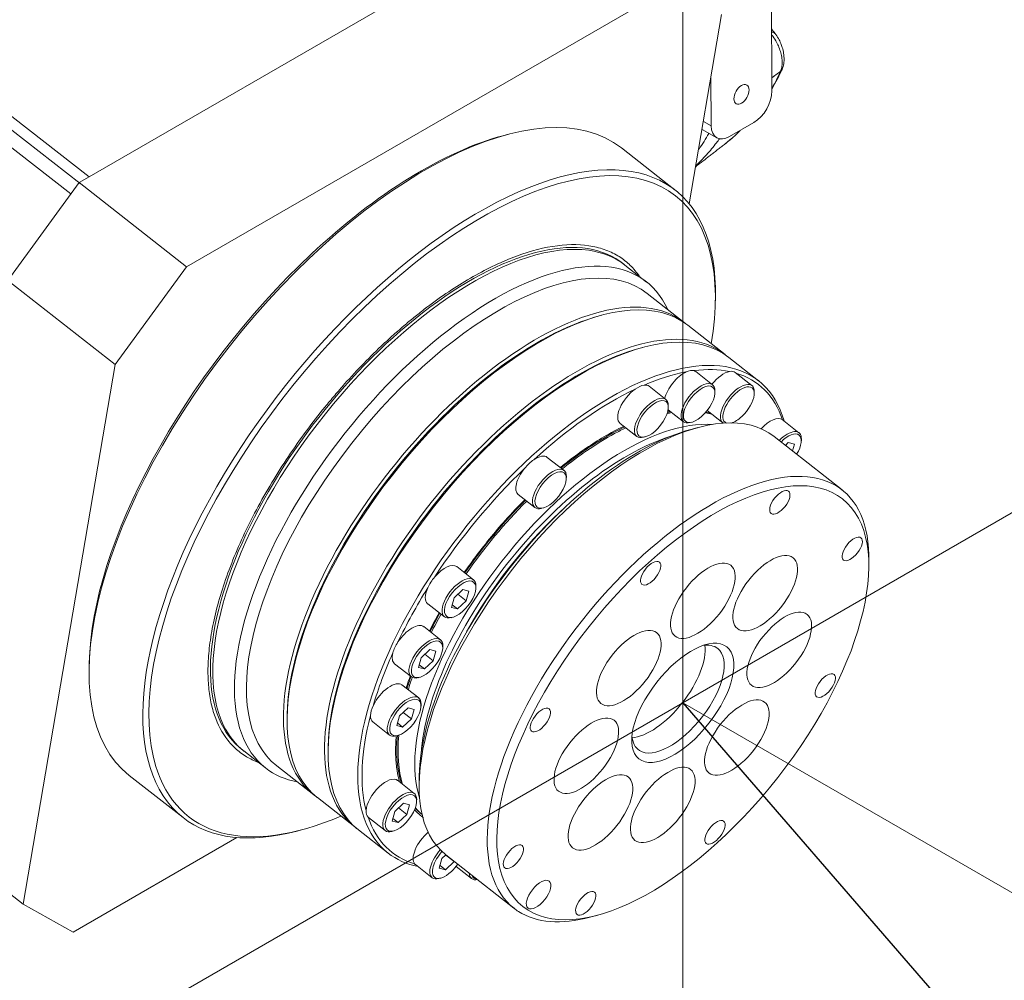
# Model space of a CAD drawing. Header units: millimetres. Extents: x 19214 to 26510, y -7957 to -532.
# Tile 100 of 150: x 26415 to 26444, y -7586 to -7558. Entities that reach past the tile are written whole.
import ezdxf

# ---------------------------------------------------------------- set-up
doc = ezdxf.new("R2010")
doc.units = ezdxf.units.MM
doc.header["$LTSCALE"] = 0.3175
doc.layers.add('1轮廓实线层', color=7, linetype='Continuous', lineweight=18)

# ---------------------------------------------------------------- blocks, each defined once
blk = doc.blocks.new('坐标系')
blk.add_line((42546.287, -35959.297), (42554.947, -35969.297))
at = {"layer": '1轮廓实线层'}
for p, q in [((42546.287, -35959.297), (42546.287, -35937.926)), ((42536.554, -35950.671), (42544.177, -35946.269)), ((42547.748, -35949.263), (42547.732, -35946.499)), ((42532.377, -35947.422), (42536.554, -35950.671)), ((42536.407, -35950.78), (42532.383, -35947.65)), ((42546.104, -35947.556), (42538.149, -35952.148)), ((42546.394, -35951.117), (42546.923, -35948.01)), ((42536.252, -35950.953), (42532.689, -35948.182)), ((42546.749, -35949.032), (42546.754, -35949.838)), ((42546.624, -35949.764), (42546.754, -35949.838)), ((42546.602, -35949.895), (42546.843, -35950.032)), ((42547.054, -35950.011), (42547.452, -35949.781)), ((42543.409, -35949.979), (42543.337, -35949.999)), ((42546.162, -35950.889), (42545.282, -35950.198)), ((42546.287, -35959.297), (42562.197, -35950.111)), ((42536.554, -35950.671), (42536.387, -35950.767)), ((42536.387, -35950.767), (42535.218, -35952.37)), ((42538.149, -35952.148), (42536.387, -35950.767)), ((42538.149, -35952.148), (42536.98, -35953.751)), ((42545.692, -35952.397), (42545.339, -35952.12)), ((42536.98, -35953.751), (42535.218, -35952.37)), ((42546.31, -35953.06), (42545.703, -35952.584)), ((42546.82, -35952.73), (42546.821, -35952.656)), ((42544.959, -35952.941), (42544.916, -35952.953)), ((42546.983, -35953.588), (42546.368, -35953.106)), ((42545.632, -35953.469), (42545.588, -35953.48)), ((42547.528, -35954.015), (42547.041, -35953.634)), ((42536.98, -35953.751), (42535.471, -35962.6)), ((42546.774, -35954.081), (42546.5, -35953.866)), ((42547.42, -35954.095), (42547.146, -35953.88)), ((42546.01, -35954.322), (42545.736, -35954.107)), ((42546.812, -35954.215), (42546.813, -35954.185)), ((42547.459, -35954.23), (42547.459, -35954.2)), ((42546.048, -35954.456), (42546.049, -35954.426)), ((42546.045, -35954.492), (42546.297, -35954.689)), ((42546.687, -35954.503), (42546.943, -35954.704)), ((42545.258, -35954.715), (42545.532, -35954.93)), ((42546.407, -35954.702), (42546.436, -35954.695)), ((42548.192, -35954.869), (42547.918, -35954.654)), ((42546.535, -35954.784), (42546.419, -35954.815)), ((42548.899, -35955.805), (42547.783, -35954.93)), ((42545.643, -35954.943), (42545.672, -35954.935)), ((42548.017, -35955.03), (42547.969, -35955.076)), ((42548.116, -35955.055), (42548.017, -35955.03)), ((42548.085, -35955.167), (42548.116, -35955.055)), ((42548.231, -35955.003), (42548.231, -35954.973)), ((42544.339, -35955.487), (42544.065, -35955.272)), ((42544.377, -35955.621), (42544.378, -35955.591)), ((42543.587, -35955.881), (42543.861, -35956.096)), ((42543.972, -35956.108), (42544.001, -35956.101)), ((42549.336, -35957.102), (42549.338, -35956.983)), ((42542.855, -35957.279), (42542.581, -35957.064)), ((42542.68, -35957.441), (42542.538, -35957.574)), ((42542.778, -35957.465), (42542.68, -35957.441)), ((42542.734, -35957.623), (42542.778, -35957.465)), ((42542.893, -35957.413), (42542.894, -35957.383)), ((42542.104, -35957.673), (42542.378, -35957.888)), ((42542.538, -35957.574), (42542.494, -35957.732)), ((42542.592, -35957.757), (42542.734, -35957.623)), ((42542.734, -35957.623), (42542.599, -35957.517)), ((42542.494, -35957.732), (42542.592, -35957.757)), ((42542.592, -35957.757), (42542.506, -35957.689)), ((42542.489, -35957.901), (42542.517, -35957.893)), ((42542.313, -35958.263), (42542.039, -35958.048)), ((42542.138, -35958.425), (42541.995, -35958.558)), ((42542.236, -35958.449), (42542.138, -35958.425)), ((42542.192, -35958.607), (42542.236, -35958.449)), ((42542.351, -35958.397), (42542.352, -35958.368)), ((42541.995, -35958.558), (42541.952, -35958.716)), ((42542.05, -35958.741), (42542.192, -35958.607)), ((42542.192, -35958.607), (42542.056, -35958.501)), ((42536.553, -35958.648), (42536.552, -35958.723)), ((42541.562, -35958.657), (42541.836, -35958.872)), ((42541.952, -35958.716), (42542.05, -35958.741)), ((42542.05, -35958.741), (42541.963, -35958.673)), ((42541.946, -35958.885), (42541.975, -35958.877)), ((42541.956, -35959.218), (42541.682, -35959.003)), ((42546.287, -35959.297), (42530.377, -35968.483)), ((42541.781, -35959.379), (42541.639, -35959.513)), ((42541.88, -35959.404), (42541.781, -35959.379)), ((42541.836, -35959.562), (42541.88, -35959.404)), ((42541.995, -35959.352), (42541.995, -35959.322)), ((42546.287, -35959.297), (42546.287, -35977.668)), ((42546.287, -35959.297), (42562.197, -35968.483)), ((42539.799, -35959.477), (42539.798, -35959.522)), ((42541.205, -35959.611), (42541.479, -35959.826)), ((42541.639, -35959.513), (42541.595, -35959.671)), ((42541.693, -35959.695), (42541.836, -35959.562)), ((42541.836, -35959.562), (42541.7, -35959.455)), ((42541.595, -35959.671), (42541.693, -35959.695)), ((42541.693, -35959.695), (42541.607, -35959.627)), ((42541.59, -35959.839), (42541.619, -35959.831)), ((42539.091, -35960.087), (42539.444, -35960.364)), ((42540.472, -35960.005), (42540.471, -35960.05)), ((42539.628, -35960.33), (42540.235, -35960.806)), ((42537.211, -35960.489), (42538.092, -35961.18)), ((42541.883, -35960.783), (42541.609, -35960.568)), ((42541.966, -35960.494), (42541.963, -35960.613)), ((42540.294, -35960.852), (42540.908, -35961.333)), ((42541.922, -35960.918), (42541.922, -35960.888)), ((42541.708, -35960.945), (42541.566, -35961.078)), ((42541.763, -35961.128), (42541.627, -35961.021)), ((42541.807, -35960.969), (42541.708, -35960.945)), ((42541.763, -35961.128), (42541.807, -35960.969)), ((42535.471, -35962.6), (42533.71, -35961.219)), ((42541.127, -35961.173), (42541.132, -35961.177)), ((42541.132, -35961.177), (42541.406, -35961.392)), ((42541.566, -35961.078), (42541.522, -35961.236)), ((42541.62, -35961.261), (42541.534, -35961.193)), ((42541.62, -35961.261), (42541.763, -35961.128)), ((42539.964, -35961.399), (42540.037, -35961.38)), ((42540.967, -35961.379), (42541.454, -35961.761)), ((42541.522, -35961.236), (42541.62, -35961.261)), ((42536.29, -35963.055), (42538.974, -35961.506)), ((42541.517, -35961.405), (42541.546, -35961.397)), ((42542.338, -35961.852), (42542.294, -35962.01)), ((42542.403, -35961.791), (42542.338, -35961.852)), ((42542.535, -35961.901), (42542.399, -35961.794)), ((42542.403, -35961.791), (42543.518, -35962.666)), ((42541.904, -35961.95), (42542.178, -35962.165)), ((42542.294, -35962.01), (42542.393, -35962.034)), ((42542.393, -35962.034), (42542.306, -35961.966)), ((42542.393, -35962.034), (42542.535, -35961.901)), ((42542.535, -35961.901), (42542.536, -35961.896)), ((42542.569, -35961.979), (42542.824, -35962.18)), ((42542.289, -35962.178), (42542.318, -35962.17)), ((42535.471, -35962.6), (42536.29, -35963.055)), ((42544.767, -35962.812), (42544.882, -35962.781))]:
    blk.add_line(p, q, dxfattribs=at)
for centre, major_axis, ratio, start_param, end_param in [((42547.69, -35948.41), (0.108, 0.09), 0.590803, 0.002747, 0.65424), ((42547.787, -35948.852), (-0.128, 0.058), 0.754691, 2.759201, 3.125149), ((42541.246, -35955.344), (-4.035, -5.145), 0.46648, 3.141603, 6.283098), ((42547.45, -35949.436), (0.209, 0.367), 0.581089, 3.923721, 5.494517), ((42547.052, -35949.665), (0.209, 0.367), 0.581089, 2.352925, 3.923721), ((42542.176, -35956.073), (3.992, 5.09), 0.46648, 0, 2.823125), ((42541.197, -35955.305), (-3.992, -5.09), 0.46648, 3.697076, 4.393921), ((42542.127, -35956.035), (-4.035, -5.145), 0.46648, 2.586131, 6.283185), ((42542.176, -35956.073), (3.992, 5.09), 0.46648, 5.577123, 6.283185), ((42542.176, -35956.073), (-3.124, -3.984), 0.46648, 3.131071, 6.293883), ((42542.215, -35956.104), (3.124, 3.984), 0.46648, 0.264887, 2.918747), ((42542.665, -35956.457), (-3.037, -3.873), 0.46648, 3.141603, 6.283098), ((42541.197, -35955.305), (-3.992, -5.09), 0.46648, 4.393921, 5.727723), ((42542.568, -35956.38), (-3.124, -3.984), 0.46648, 2.905395, 6.283185), ((42542.215, -35956.104), (3.124, 3.984), 0.46648, 0.000011, 0.264887), ((42543.331, -35956.979), (-3.037, -3.873), 0.46648, 3.141603, 6.283098), ((42543.272, -35956.933), (-3.037, -3.873), 0.46648, 3.125405, 6.283185), ((42543.302, -35956.956), (-3.011, -3.84), 0.46648, 3.697175, 5.727625), ((42544.004, -35957.507), (-3.037, -3.873), 0.46648, 3.141603, 6.283098), ((42543.945, -35957.46), (-3.037, -3.873), 0.46648, 3.125405, 6.283185), ((42544.491, -35957.888), (-3.037, -3.873), 0.46648, 2.814289, 6.283185), ((42543.975, -35957.484), (-3.011, -3.84), 0.46648, 3.697175, 5.727625), ((42544.525, -35957.915), (-3.007, -3.834), 0.46648, 3.630592, 3.848253), ((42546.261, -35954.17), (-0.239, -0.304), 0.46648, 3.890281, 5.50162), ((42546.261, -35954.17), (0.239, 0.304), 0.46648, 0.185172, 0.748688), ((42544.525, -35957.915), (-3.007, -3.834), 0.46648, 3.368792, 3.586454), ((42546.261, -35954.17), (-0.239, -0.304), 0.46648, 3.141589, 3.326765), ((42546.907, -35954.185), (-0.239, -0.304), 0.46648, 3.628481, 4.714057), ((42546.907, -35954.185), (0.239, 0.304), 0.46648, 0.000001, 0.486889), ((42544.525, -35957.915), (-3.007, -3.834), 0.46648, 2.845193, 3.324655), ((42545.497, -35954.411), (0.239, 0.304), 0.46648, 0.446972, 1.010487), ((42545.497, -35954.411), (-0.239, -0.304), 0.46648, 3.141535, 3.588564), ((42546.535, -35954.385), (-0.239, -0.304), 0.46648, 2.586131, 6.283185), ((42547.182, -35954.4), (-0.239, -0.304), 0.46648, 2.586131, 6.283185), ((42547.201, -35954.415), (-0.221, -0.282), 0.46648, 1.252329, 6.283185), ((42545.093, -35958.36), (2.69, 3.43), 0.46648, 0.000071, 3.141565), ((42544.525, -35957.915), (-3.007, -3.834), 0.46648, 3.892391, 4.371852), ((42545.497, -35954.411), (-0.239, -0.304), 0.46648, 4.15208, 6.283192), ((42545.771, -35954.626), (-0.239, -0.304), 0.46648, 2.586131, 6.283185), ((42544.545, -35957.931), (2.517, 3.209), 0.46648, 0.472428, 0.502666), ((42544.525, -35957.915), (-2.517, -3.209), 0.46648, 3.61356, 3.634314), ((42544.545, -35957.931), (2.517, 3.209), 0.46648, 0.170639, 0.228464), ((42544.525, -35957.915), (-2.517, -3.209), 0.46648, 3.310477, 3.356817), ((42547.201, -35954.415), (-0.221, -0.282), 0.46648, 0.555484, 1.252329), ((42547.68, -35954.958), (-0.239, -0.304), 0.46648, 3.141613, 4.571083), ((42544.819, -35958.146), (2.517, 3.209), 0.46648, 0.302782, 2.838832), ((42546.535, -35954.385), (-0.239, -0.304), 0.46648, 6.283185, 6.838669), ((42547.182, -35954.4), (-0.239, -0.304), 0.46648, 6.283185, 6.362324), ((42547.201, -35954.415), (-0.221, -0.282), 0.46648, 0, 0.147369), ((42545.015, -35958.299), (-2.621, -3.342), 0.46648, 3.697038, 5.727587), ((42544.868, -35958.184), (2.473, 3.154), 0.46648, 0.601135, 2.540381), ((42544.525, -35957.915), (-2.517, -3.209), 0.46648, 3.896381, 4.256452), ((42544.545, -35957.931), (2.517, 3.209), 0.46648, 0.819868, 0.977733), ((42544.545, -35957.931), (2.517, 3.209), 0.46648, 0.754877, 0.819868), ((42545.771, -35954.626), (-0.239, -0.304), 0.46648, 0, 0.555484), ((42547.954, -35955.173), (-0.239, -0.304), 0.46648, 2.586131, 4.489052), ((42547.973, -35955.188), (-0.221, -0.282), 0.46648, 1.812023, 4.471184), ((42543.826, -35955.576), (-0.239, -0.304), 0.46648, 3.141517, 4.112163), ((42544.545, -35957.931), (2.517, 3.209), 0.46648, 0.977733, 1.114883), ((42546.209, -35959.236), (-2.69, -3.43), 0.46648, 2.586093, 6.283185), ((42543.826, -35955.576), (0.239, 0.304), 0.46648, 0.970571, 1.534086), ((42544.525, -35957.915), (-3.007, -3.834), 0.46648, 4.41599, 4.895451), ((42543.826, -35955.576), (-0.239, -0.304), 0.46648, 4.675679, 6.283265), ((42544.1, -35955.791), (-0.239, -0.304), 0.46648, 2.586131, 6.283185), ((42544.525, -35957.915), (-2.517, -3.209), 0.46648, 4.459016, 4.8427), ((42544.545, -35957.931), (2.517, 3.209), 0.46648, 1.317418, 1.701085), ((42544.868, -35958.184), (-2.386, -3.043), 0.46648, 4.393921, 5.048158), ((42544.1, -35955.791), (-0.239, -0.304), 0.46648, 6.283185, 6.838669), ((42544.868, -35958.184), (-2.386, -3.043), 0.46648, 4.376544, 4.393921), ((42542.342, -35957.368), (-0.239, -0.304), 0.46648, 3.141588, 4.635762), ((42542.342, -35957.368), (0.239, 0.304), 0.46648, 1.494169, 2.057685), ((42542.616, -35957.583), (-0.239, -0.304), 0.46648, 2.586131, 6.283185), ((42544.525, -35957.915), (-3.007, -3.834), 0.46648, 4.939589, 5.15725), ((42542.342, -35957.368), (-0.239, -0.304), 0.46648, 5.199277, 6.283245), ((42544.525, -35957.915), (-2.517, -3.209), 0.46648, 5.037673, 5.125965), ((42544.545, -35957.931), (2.517, 3.209), 0.46648, 1.89606, 1.984319), ((42542.616, -35957.583), (-0.239, -0.304), 0.46648, 6.283185, 6.838669), ((42541.8, -35958.353), (-0.239, -0.304), 0.46648, 3.141535, 4.897561), ((42541.8, -35958.353), (0.239, 0.304), 0.46648, 1.755969, 2.319484), ((42542.074, -35958.567), (-0.239, -0.304), 0.46648, 2.586131, 6.283185), ((42544.525, -35957.915), (-3.007, -3.834), 0.46648, 5.201388, 5.41905), ((42541.8, -35958.353), (-0.239, -0.304), 0.46648, 5.461077, 6.28319), ((42545.895, -35958.99), (0.651, 0.83), 0.46648, 3.547223, 5.866798), ((42546.209, -35959.236), (0.651, 0.83), 0.46648, 3.185351, 6.283185), ((42546.209, -35959.236), (0.651, 0.83), 0.46648, 6.283185, 6.75479), ((42541.444, -35959.307), (-0.239, -0.304), 0.46648, 3.141567, 5.159361), ((42544.525, -35957.915), (-2.517, -3.209), 0.46648, 5.345389, 5.406864), ((42544.545, -35957.931), (2.517, 3.209), 0.46648, 2.203249, 2.265197), ((42542.074, -35958.567), (-0.239, -0.304), 0.46648, 6.283185, 6.838669), ((42541.718, -35959.522), (-0.239, -0.304), 0.46648, 2.586131, 6.283185), ((42541.444, -35959.307), (0.239, 0.304), 0.46648, 2.017768, 2.581284), ((42544.525, -35957.915), (-3.007, -3.834), 0.46648, 5.463187, 5.942648), ((42541.444, -35959.307), (-0.239, -0.304), 0.46648, 5.722876, 6.283223), ((42542.215, -35956.104), (3.124, 3.984), 0.46648, 2.918747, 3.141505), ((42541.718, -35959.522), (-0.239, -0.304), 0.46648, 0, 0.555484), ((42544.525, -35957.915), (-2.517, -3.209), 0.46648, 5.659318, 5.976302), ((42544.545, -35957.931), (2.517, 3.209), 0.46648, 2.510143, 2.834219), ((42546.209, -35959.236), (0.651, 0.83), 0.46648, 2.669836, 3.185351), ((42542.176, -35956.073), (3.992, 5.09), 0.46648, 2.823125, 3.847775), ((42542.568, -35956.38), (-3.124, -3.984), 0.46648, 0, 0.236219), ((42541.371, -35960.873), (-0.239, -0.304), 0.46648, 3.14155, 5.682959), ((42541.645, -35961.088), (-0.239, -0.304), 0.46648, 2.586131, 6.283185), ((42543.272, -35956.933), (-3.037, -3.873), 0.46648, 6.283185, 6.299395), ((42541.371, -35960.873), (0.239, 0.304), 0.46648, 2.541367, 3.104882), ((42544.525, -35957.915), (-2.517, -3.209), 0.46648, 6.205093, 6.285448), ((42544.545, -35957.931), (2.517, 3.209), 0.46648, 3.04981, 3.129823), ((42542.127, -35956.035), (-4.035, -5.145), 0.46648, 6.283185, 6.838669), ((42544.525, -35957.915), (-3.007, -3.834), 0.46648, 5.986786, 6.466247), ((42543.945, -35957.46), (-3.037, -3.873), 0.46648, 6.283185, 6.299395), ((42541.645, -35961.088), (-0.239, -0.304), 0.46648, 6.283185, 6.838669), ((42542.143, -35961.646), (-0.239, -0.304), 0.46648, 4.290112, 6.206558), ((42542.417, -35961.861), (-0.239, -0.304), 0.46648, 4.571127, 6.283185), ((42544.491, -35957.888), (-3.037, -3.873), 0.46648, 0, 0.229838), ((42542.437, -35961.876), (-0.221, -0.282), 0.46648, 4.571814, 6.283185), ((42542.143, -35961.646), (0.239, 0.304), 0.46648, 3.064966, 3.141594), ((42542.437, -35961.876), (-0.221, -0.282), 0.46648, 1.252329, 1.7003), ((42544.491, -35957.888), (-3.037, -3.873), 0.46648, 0.456131, 0.462316), ((42542.417, -35961.861), (-0.239, -0.304), 0.46648, 6.283185, 6.838669), ((42542.437, -35961.876), (-0.221, -0.282), 0.46648, 0, 1.252327), ((42543.063, -35961.875), (-0.239, -0.304), 0.46648, 5.79242, 6.283185), ((42543.063, -35961.875), (-0.239, -0.304), 0.46648, 6.283185, 6.773875), ((42543.083, -35961.891), (-0.221, -0.282), 0.46648, 5.969331, 6.283185), ((42543.083, -35961.891), (-0.221, -0.282), 0.46648, 6.283185, 6.596963), ((42546.209, -35959.236), (-2.69, -3.43), 0.46648, 0, 0.043759), ((42546.209, -35959.236), (-2.69, -3.43), 0.46648, 0.043759, 0.555544)]:
    blk.add_ellipse(centre, major_axis=major_axis, ratio=ratio, start_param=start_param, end_param=end_param, dxfattribs=at)
for centre, major_axis, ratio in [((42547.249, -35949.32), (0.087, 0.153), 0.581089), ((42546.555, -35954.401), (-0.221, -0.282), 0.46648), ((42545.791, -35954.641), (-0.221, -0.282), 0.46648), ((42546.287, -35959.297), (2.621, 3.342), 0.46648), ((42544.12, -35955.807), (-0.221, -0.282), 0.46648), ((42547.878, -35956.01), (0.143, 0.183), 0.46648), ((42549.065, -35956.773), (0.143, 0.183), 0.46648), ((42547.638, -35957.5), (0.456, 0.581), 0.46648), ((42545.76, -35957.172), (0.143, 0.183), 0.46648), ((42546.616, -35957.623), (0.456, 0.581), 0.46648), ((42542.636, -35957.599), (-0.221, -0.282), 0.46648), ((42547.869, -35958.429), (0.456, 0.581), 0.46648), ((42545.401, -35958.727), (0.456, 0.581), 0.46648), ((42542.094, -35958.583), (-0.221, -0.282), 0.46648), ((42546.287, -35959.297), (-0.72, -0.918), 0.46648), ((42548.624, -35959.014), (0.143, 0.183), 0.46648), ((42541.737, -35959.537), (-0.221, -0.282), 0.46648), ((42547.173, -35959.867), (0.456, 0.581), 0.46648), ((42543.95, -35959.58), (0.143, 0.183), 0.46648), ((42544.705, -35960.165), (0.456, 0.581), 0.46648), ((42544.936, -35961.094), (0.456, 0.581), 0.46648), ((42545.958, -35960.971), (0.456, 0.581), 0.46648), ((42541.664, -35961.103), (-0.221, -0.282), 0.46648), ((42546.814, -35961.421), (0.143, 0.183), 0.46648), ((42543.509, -35961.821), (0.143, 0.183), 0.46648), ((42543.923, -35962.442), (0.174, 0.221), 0.46648), ((42544.696, -35962.584), (0.143, 0.183), 0.46648)]:
    blk.add_ellipse(centre, major_axis=major_axis, ratio=ratio, dxfattribs=at)
for points, degree in [([(42547.797, -35948.319), (42547.778, -35948.296), (42547.759, -35948.271), (42547.741, -35948.244)], 3), ([(42547.749, -35949.233), (42547.808, -35949.131), (42547.863, -35949.024), (42547.914, -35948.912)], 3), ([(42547.89, -35948.942), (42547.847, -35949.035), (42547.801, -35949.125), (42547.753, -35949.212)], 3), ([(42546.553, -35950.22), (42546.609, -35950.137), (42546.663, -35950.05), (42546.713, -35949.96)], 3), ([(42547.211, -35949.93), (42547.148, -35949.992), (42547.083, -35950.05), (42547.015, -35950.105)], 3), ([(42546.498, -35950.506), (42546.734, -35950.323), (42546.97, -35950.14)], 2), ([(42547.015, -35950.105), (42547, -35950.117), (42546.985, -35950.129), (42546.97, -35950.141)], 3), ([(42547.005, -35950.113), (42547, -35950.116), (42546.995, -35950.12), (42546.991, -35950.124)], 3), ([(42546.04, -35954.51), (42546.047, -35954.509), (42546.055, -35954.507), (42546.062, -35954.506)], 3), ([(42546.682, -35954.507), (42546.691, -35954.509), (42546.699, -35954.511), (42546.708, -35954.513)], 3), ([(42542.131, -35958.123), (42542.181, -35958.022), (42542.235, -35957.921), (42542.291, -35957.821)], 3)]:
    blk.add_open_spline(points, degree=degree, dxfattribs=at)
for points, knots in [([(42547.743, -35948.346), (42547.768, -35948.375), (42547.791, -35948.408), (42547.828, -35948.47), (42547.842, -35948.498), (42547.867, -35948.556), (42547.878, -35948.586), (42547.896, -35948.647), (42547.904, -35948.678), (42547.913, -35948.738), (42547.916, -35948.768), (42547.917, -35948.824), (42547.914, -35948.851), (42547.905, -35948.9), (42547.899, -35948.922), (42547.89, -35948.942)], [0, 0, 0, 0, 0.183229, 0.183229, 0.319357, 0.319357, 0.455486, 0.455486, 0.591614, 0.591614, 0.727743, 0.727743, 0.863871, 0.863871, 1, 1, 1, 1]), ([(42547.914, -35948.912), (42547.928, -35948.882), (42547.945, -35948.823), (42547.949, -35948.731), (42547.942, -35948.658), (42547.931, -35948.601), (42547.917, -35948.545), (42547.893, -35948.479), (42547.854, -35948.396), (42547.819, -35948.345), (42547.797, -35948.319)], [0, 0, 0, 0, 0.182244, 0.326236, 0.435528, 0.512941, 0.586766, 0.691606, 0.828636, 1, 1, 1, 1]), ([(42547.017, -35950.102), (42547.039, -35950.085), (42547.109, -35950.028), (42547.18, -35949.962), (42547.23, -35949.913), (42547.235, -35949.907)], [0, 0, 0, 0, 0.282399, 0.921007, 1, 1, 1, 1]), ([(42546.89, -35950.045), (42546.873, -35950.068), (42546.856, -35950.091), (42546.812, -35950.148), (42546.786, -35950.182), (42546.732, -35950.247), (42546.704, -35950.279), (42546.648, -35950.342), (42546.619, -35950.373), (42546.562, -35950.431), (42546.534, -35950.458), (42546.505, -35950.485)], [0, 0, 0, 0, 0.145155, 0.145155, 0.362451, 0.362451, 0.579748, 0.579748, 0.797045, 0.797045, 1, 1, 1, 1]), ([(42541.517, -35953.287), (42541.582, -35953.229), (42541.647, -35953.172), (42541.712, -35953.116), (42541.767, -35953.069), (42541.823, -35953.023), (42541.935, -35952.932), (42541.987, -35952.891), (42542.047, -35952.845), (42542.166, -35952.753), (42542.285, -35952.667), (42542.522, -35952.506), (42542.635, -35952.434), (42542.757, -35952.361), (42543.003, -35952.216), (42543.237, -35952.099), (42543.711, -35951.912), (42543.937, -35951.847), (42544.365, -35951.779), (42544.567, -35951.775), (42544.744, -35951.802), (42544.833, -35951.815), (42544.917, -35951.835), (42545.076, -35951.89), (42545.153, -35951.926), (42545.286, -35952.006), (42545.348, -35952.052), (42545.405, -35952.105), (42545.433, -35952.131), (42545.46, -35952.159), (42545.512, -35952.218), (42545.538, -35952.251), (42545.56, -35952.281), (42545.566, -35952.289), (42545.572, -35952.298), (42545.577, -35952.306)], [0, 0, 0, 0, 0.046384, 0.046384, 0.046384, 0.125404, 0.125404, 0.204423, 0.204423, 0.204423, 0.283443, 0.283443, 0.362462, 0.362462, 0.362462, 0.441481, 0.441481, 0.520501, 0.520501, 0.59952, 0.59952, 0.59952, 0.678539, 0.678539, 0.757559, 0.757559, 0.836578, 0.836578, 0.836578, 0.915597, 0.915597, 0.994617, 0.994617, 0.994617, 1, 1, 1, 1]), ([(42539.294, -35956.134), (42539.374, -35955.983), (42539.459, -35955.834), (42539.547, -35955.687), (42539.634, -35955.543), (42539.724, -35955.4), (42539.914, -35955.117), (42540.017, -35954.971), (42540.214, -35954.704), (42540.316, -35954.574), (42540.42, -35954.446), (42540.472, -35954.382), (42540.525, -35954.318), (42540.632, -35954.193), (42540.689, -35954.127), (42540.741, -35954.069), (42540.948, -35953.837), (42541.161, -35953.618), (42541.381, -35953.412), (42541.426, -35953.37), (42541.471, -35953.328), (42541.517, -35953.287)], [0, 0, 0, 0, 0.073433, 0.073433, 0.073433, 0.217916, 0.217916, 0.362398, 0.362398, 0.506881, 0.506881, 0.506881, 0.651363, 0.651363, 0.795846, 0.795846, 0.795846, 0.940329, 0.940329, 0.940329, 1, 1, 1, 1]), ([(42544.278, -35955.439), (42544.325, -35955.401), (42544.371, -35955.364), (42544.517, -35955.252), (42544.612, -35955.183), (42544.802, -35955.054), (42544.893, -35954.996), (42544.991, -35954.938), (42545.103, -35954.871), (42545.212, -35954.813), (42545.32, -35954.761)], [0, 0, 0, 0, 0.169497, 0.169497, 0.492965, 0.492965, 0.816432, 0.816432, 0.816432, 1, 1, 1, 1]), ([(42542.704, -35957.16), (42542.759, -35957.079), (42542.817, -35956.999), (42542.952, -35956.817), (42543.033, -35956.713), (42543.2, -35956.507), (42543.291, -35956.401), (42543.374, -35956.308), (42543.479, -35956.189), (42543.587, -35956.075), (42543.697, -35955.966)], [0, 0, 0, 0, 0.210692, 0.210692, 0.510183, 0.510183, 0.809674, 0.809674, 0.809674, 1, 1, 1, 1]), ([(42539.325, -35960.273), (42539.257, -35960.247), (42539.191, -35960.215), (42539.066, -35960.14), (42539.004, -35960.094), (42538.947, -35960.041), (42538.919, -35960.015), (42538.892, -35959.987), (42538.84, -35959.928), (42538.814, -35959.896), (42538.792, -35959.865), (42538.705, -35959.742), (42538.636, -35959.6), (42538.588, -35959.437), (42538.564, -35959.356), (42538.544, -35959.27), (42538.53, -35959.18), (42538.523, -35959.135), (42538.517, -35959.089), (42538.508, -35958.994), (42538.505, -35958.949), (42538.503, -35958.897), (42538.499, -35958.792), (42538.5, -35958.683), (42538.515, -35958.458), (42538.527, -35958.347), (42538.547, -35958.221), (42538.586, -35957.971), (42538.648, -35957.714), (42538.827, -35957.152), (42538.94, -35956.864), (42539.143, -35956.426), (42539.216, -35956.28), (42539.294, -35956.134)], [0, 0, 0, 0, 0.070331, 0.070331, 0.15123, 0.15123, 0.15123, 0.232129, 0.232129, 0.313028, 0.313028, 0.313028, 0.393927, 0.393927, 0.393927, 0.474825, 0.474825, 0.474825, 0.555724, 0.555724, 0.636623, 0.636623, 0.636623, 0.717522, 0.717522, 0.79842, 0.79842, 0.79842, 0.879319, 0.879319, 0.960218, 0.960218, 1, 1, 1, 1]), ([(42541.75, -35959.059), (42541.756, -35959.041), (42541.761, -35959.024), (42541.782, -35958.957), (42541.799, -35958.908), (42541.816, -35958.859)], [0, 0, 0, 0, 0.265653, 0.265653, 1, 1, 1, 1]), ([(42541.641, -35960.595), (42541.624, -35960.536), (42541.611, -35960.473), (42541.589, -35960.335), (42541.582, -35960.264), (42541.575, -35960.096), (42541.577, -35960.009), (42541.584, -35959.89), (42541.587, -35959.862), (42541.589, -35959.833)], [0, 0, 0, 0, 0.280841, 0.280841, 0.59099, 0.59099, 0.90114, 0.90114, 1, 1, 1, 1]), ([(42542.033, -35961.177), (42541.998, -35961.153), (42541.966, -35961.127), (42541.918, -35961.083), (42541.901, -35961.066), (42541.885, -35961.048)], [0, 0, 0, 0, 0.643809, 0.643809, 1, 1, 1, 1])]:
    blk.add_open_spline(points, degree=3, knots=knots, dxfattribs=at)
blk.add_rational_spline([(42547.747, -35949.049), (42547.794, -35949.013), (42547.842, -35948.978), (42547.89, -35948.942)], [0.999999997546, 0.999999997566, 0.999999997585, 0.999999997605], degree=3, dxfattribs=at)

msp = doc.modelspace()

# ---------------------------------------------------------------- block references
at = {"lineweight": 13, "xscale": 1.8, "yscale": 1.8, "zscale": 1.8}
msp.add_blockref('坐标系', (-50148.901, 57148.966), dxfattribs=at)

doc.saveas('drawing.dxf')
